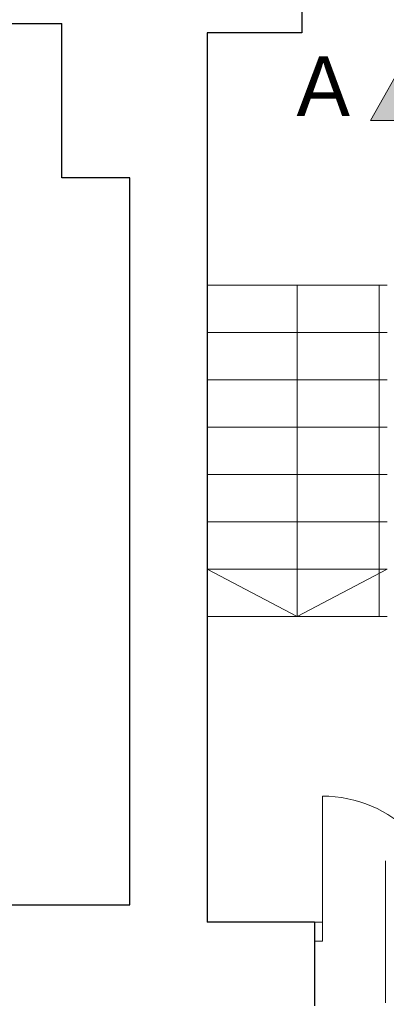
# Model space of a CAD drawing. Extents: x -264238 to -24649, y 31125 to 167795.
# Tile 28 of 256: x -194749 to -192427, y 66065 to 72308. Entities that reach past the tile are written whole.
import ezdxf

# ---------------------------------------------------------------- set-up
doc = ezdxf.new("R2010")
doc.units = 0
doc.header["$MEASUREMENT"] = 0
for name, color, linetype, lineweight in [('INWENT OPISY_Nr_Pióra__21', 7, 'Continuous', 9), ('INWENT OPISY_Nr_Pióra__41', 7, 'Continuous', 15), ('INWENT. DRZWI_Nr_Pióra__5', 7, 'Continuous', 13), ('INWENT.ŚCIANY_Nr_Pióra__1', 7, 'Continuous', 25), ('Istniejące schody_Nr_Pióra__5', 7, 'Continuous', 13)]:
    doc.layers.add(name, color=color, linetype=linetype, lineweight=lineweight)
doc.styles.add('GENERATED_STYLE_5', font='txt')

msp = doc.modelspace()

# ---------------------------------------------------------------- hatches: boundary and pattern name
at = {"layer": 'INWENT OPISY_Nr_Pióra__21', "linetype": 'Continuous'}
msp.add_hatch(color=256, dxfattribs=at).paths.add_polyline_path([(-192282.4, 72106.1), (-192526.7, 71669.9), (-192026.7, 71669.9)], flags=0)

# ---------------------------------------------------------------- linework, layer by layer
at = {"layer": 'INWENT OPISY_Nr_Pióra__41', "linetype": 'Continuous'}
for q in [(-192282.4, 72106.1), (-192026.7, 71669.9)]:
    msp.add_line((-192526.7, 71669.9), q, dxfattribs=at)
at = {"layer": 'INWENT. DRZWI_Nr_Pióra__5', "linetype": 'Continuous'}
for p, q in [((-192832.4, 67384.9), (-192832.4, 66584.9)), ((-192432.4, 66974.9), (-192432.4, 66074.9)), ((-192882.4, 66584.9), (-192832.4, 66584.9)), ((-192832.4, 66584.9), (-192832.4, 66464.9)), ((-192832.4, 66464.9), (-192882.4, 66464.9))]:
    msp.add_line(p, q, dxfattribs=at)
msp.add_arc((-192832.4, 66584.9), 800, 0, 90, dxfattribs=at)
at = {"layer": 'INWENT.ŚCIANY_Nr_Pióra__1', "linetype": 'Continuous'}
for p, q in [((-192962.4, 72644.9), (-192962.4, 72224.9)), ((-195812.4, 72284.9), (-194482.4, 72284.9)), ((-194482.4, 71304.9), (-194482.4, 72284.9)), ((-192962.4, 72224.9), (-193562.4, 72224.9)), ((-193562.4, 72224.9), (-193562.4, 66584.9)), ((-194052.4, 71304.9), (-194482.4, 71304.9)), ((-194052.4, 66694.9), (-194052.4, 71304.9)), ((-194822.4, 66694.9), (-194052.4, 66694.9)), ((-192882.4, 66584.9), (-193562.4, 66584.9)), ((-192882.4, 66584.9), (-192882.4, 66054.9))]:
    msp.add_line(p, q, dxfattribs=at)
at = {"layer": 'Istniejące schody_Nr_Pióra__5', "linetype": 'Continuous'}
for p, q in [((-192422.4, 70624.9), (-193562.4, 70624.9)), ((-192992.4, 70624.9), (-192992.4, 68524.9)), ((-192472.4, 68524.9), (-192472.4, 70624.9)), ((-192422.4, 70324.9), (-193562.4, 70324.9)), ((-192422.4, 70024.9), (-193562.4, 70024.9)), ((-192422.4, 69724.9), (-193562.4, 69724.9)), ((-192422.4, 69424.9), (-193562.4, 69424.9)), ((-192422.4, 69124.9), (-193562.4, 69124.9)), ((-192992.4, 68524.9), (-193562.4, 68824.9)), ((-192422.4, 68824.9), (-193562.4, 68824.9)), ((-192992.4, 68524.9), (-192422.4, 68824.9)), ((-192422.4, 68524.9), (-193562.4, 68524.9))]:
    msp.add_line(p, q, dxfattribs=at)

# ---------------------------------------------------------------- texts
at = {"layer": 'INWENT OPISY_Nr_Pióra__21', "linetype": 'Continuous', "insert": (-192826.7, 72076.9), "char_height": 380, "attachment_point": 2, "style": 'GENERATED_STYLE_5'}
msp.add_mtext('{A}', dxfattribs=at)

doc.saveas('drawing.dxf')
